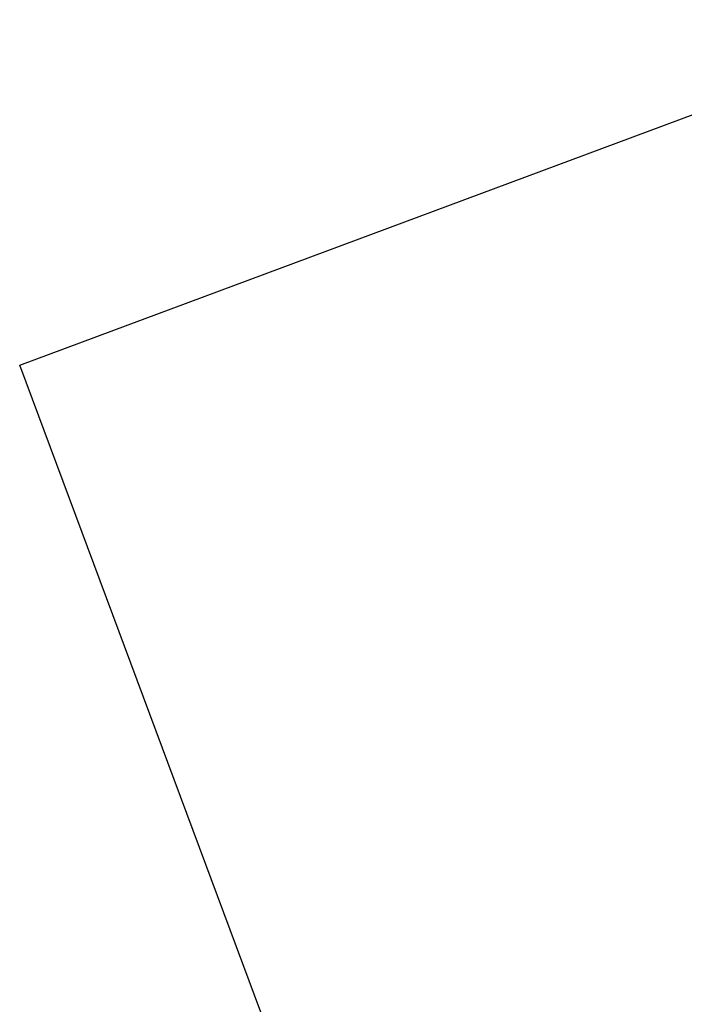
# Model space of a CAD drawing. Header units: metres. Extents: x 132493 to 134960, y 502695 to 503907.
# Tile 34 of 144: x 132808 to 132825, y 502953 to 502978. Entities that reach past the tile are written whole.
import ezdxf

# ---------------------------------------------------------------- set-up
doc = ezdxf.new("R2010")
doc.units = ezdxf.units.M
doc.layers.get('Defpoints').update_dxf_attribs({"color": 3})

msp = doc.modelspace()

# ---------------------------------------------------------------- linework, layer by layer
at = {"layer": 'Defpoints', "elevation": -7055.849716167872, "flags": 128}
msp.add_lwpolyline([(132808.3211028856, 502968.9644726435), (132988.0592704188, 503035.9080699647), (133016.365452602, 502959.9082504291), (132836.6272850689, 502892.9646531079)], close=True, dxfattribs=at)

doc.saveas('drawing.dxf')
